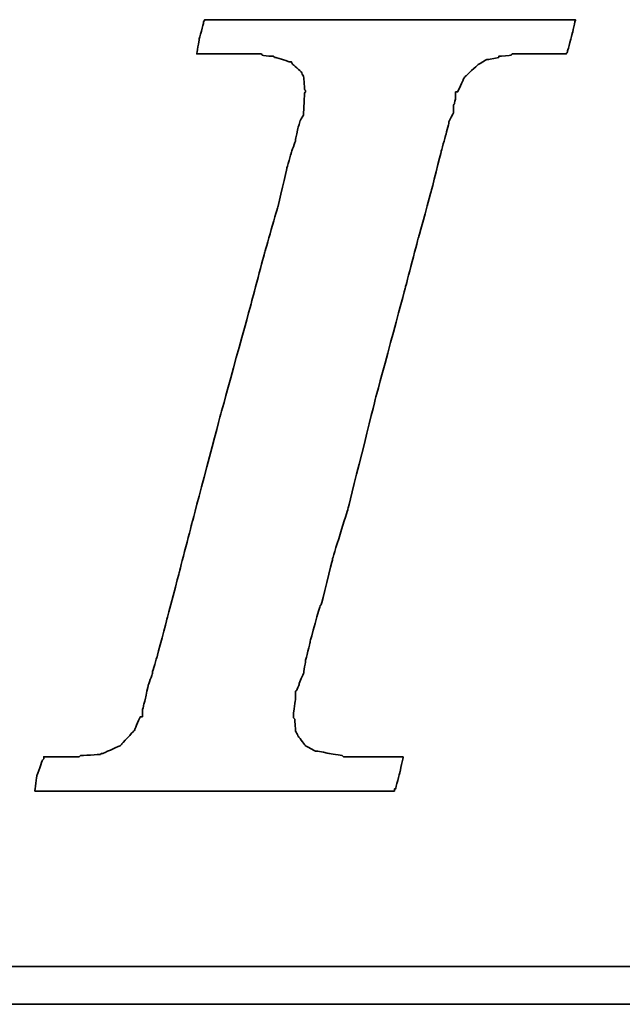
# Model space of a CAD drawing. Header units: millimetres. Extents: x -165 to -26, y 4 to 114.
# Tile 32 of 55: x -45.867 to -44.886, y 74.378 to 75.981. Entities that reach past the tile are written whole.
import ezdxf

# ---------------------------------------------------------------- set-up
doc = ezdxf.new("R2010")
doc.units = ezdxf.units.MM
doc.header["$LTSCALE"] = 0.1
doc.layers.add('DIM', color=4, linetype='CONTINUOUS')
doc.layers.add('layer 1', color=7, linetype='CONTINUOUS')

# ---------------------------------------------------------------- blocks, each defined once
blk = doc.blocks.new('TBI MOTION logo(完整正式版)')
at = {"layer": 'layer 1', "color": 22, "lineweight": 35}
for points, knots in [([(-40.59125, -7.94375), (-40.59125, -7.94375), (-40.97375, -7.94375), (-40.97375, -7.94375), (-40.97375, -7.94375), (-40.97375, -7.94375), (-41.38125, -7.94375), (-41.38125, -7.94375), (-41.38125, -7.94375), (-41.38125, -7.94375), (-41.54875, -7.94375), (-41.54875, -7.94375), (-41.54875, -7.94375), (-41.54875, -7.94375), (-41.59875, -7.94375), (-41.59875, -7.94375), (-41.59875, -7.94375), (-41.59875, -7.94375), (-41.88375, -7.94375), (-41.88375, -7.94375), (-41.88375, -7.94375), (-41.88375, -7.94375), (-41.90875, -7.91875), (-41.90875, -7.91875), (-41.90875, -7.91875), (-41.90875, -7.91875), (-42.19875, -7.87125), (-42.19875, -7.87125), (-42.19875, -7.87125), (-42.19875, -7.87125), (-42.43875, -7.82375), (-42.43875, -7.82375), (-42.43875, -7.82375), (-42.43875, -7.82375), (-42.45875, -7.82375), (-42.45875, -7.82375), (-42.45875, -7.82375), (-42.45875, -7.82375), (-42.48625, -7.82375), (-42.48625, -7.82375), (-42.48625, -7.82375), (-42.48625, -7.82375), (-42.67625, -7.72375), (-42.67625, -7.72375), (-42.67625, -7.72375), (-42.67625, -7.72375), (-42.70125, -7.70375), (-42.70125, -7.70375), (-42.70125, -7.70375), (-42.70125, -7.70375), (-42.72375, -7.67875), (-42.72375, -7.67875), (-42.72375, -7.67875), (-42.72375, -7.67875), (-42.86875, -7.48875), (-42.86875, -7.48875), (-42.86875, -7.48875), (-42.86875, -7.48875), (-42.89375, -7.43875), (-42.89375, -7.43875), (-42.89375, -7.43875), (-42.89375, -7.43875), (-42.91875, -7.38875), (-42.91875, -7.38875), (-42.91875, -7.38875), (-42.91875, -7.38875), (-42.93875, -7.12875), (-42.93875, -7.12875), (-42.93875, -7.12875), (-42.93875, -7.12875), (-42.96375, -7.10375), (-42.96375, -7.10375), (-42.96375, -7.10375), (-42.96375, -7.10375), (-42.96375, -7.05375), (-42.96375, -7.05375), (-42.96375, -7.05375), (-42.96375, -7.05375), (-42.96375, -7.00875), (-42.96375, -7.00875), (-42.96375, -7.00875), (-42.96375, -7.00875), (-42.91875, -6.69625), (-42.91875, -6.69625), (-42.91875, -6.69625), (-42.91875, -6.69625), (-42.91875, -6.62375), (-42.91875, -6.62375), (-42.91875, -6.62375), (-42.91875, -6.62375), (-42.91875, -6.59625), (-42.91875, -6.59625), (-42.91875, -6.59625), (-42.91875, -6.59625), (-42.91875, -6.57375), (-42.91875, -6.57375), (-42.91875, -6.57375), (-42.91875, -6.57375), (-42.91875, -6.52875), (-42.91875, -6.52875), (-42.91875, -6.52875), (-42.91875, -6.52875), (-42.89375, -6.50375), (-42.89375, -6.50375), (-42.89375, -6.50375), (-42.89375, -6.50375), (-42.84375, -6.38375), (-42.84375, -6.38375), (-42.84375, -6.38375), (-42.84375, -6.38375), (-42.84375, -6.35875), (-42.84375, -6.35875), (-42.84375, -6.35875), (-42.84375, -6.35875), (-42.74625, -6.14375), (-42.74625, -6.14375), (-42.74625, -6.14375), (-42.74625, -6.14375), (-42.70125, -5.85375), (-42.70125, -5.85375), (-42.70125, -5.85375), (-42.70125, -5.85375), (-42.60375, -5.47125), (-42.60375, -5.47125), (-42.60375, -5.47125), (-42.60375, -5.47125), (-42.60375, -5.44875), (-42.60375, -5.44875), (-42.60375, -5.44875), (-42.60375, -5.44875), (-42.38875, -4.67875), (-42.38875, -4.67875), (-42.38875, -4.67875), (-42.38875, -4.67875), (-42.36375, -4.65375), (-42.36375, -4.65375), (-42.36375, -4.65375), (-42.36375, -4.65375), (-42.12375, -3.69625), (-42.12375, -3.69625), (-42.12375, -3.69625), (-42.12375, -3.69625), (-42.12375, -3.67374), (-42.12375, -3.67374), (-42.12375, -3.67374), (-42.12375, -3.67374), (-41.78875, -2.59374), (-41.78875, -2.59374), (-41.78875, -2.59374), (-41.78875, -2.59374), (-41.18875, -0.19375), (-41.18875, -0.19375), (-41.18875, -0.19375), (-41.18875, -0.19375), (-40.54375, 2.20624), (-40.54375, 2.20624), (-40.54375, 2.20624), (-40.54375, 2.20624), (-40.25375, 3.30875), (-40.25375, 3.30875), (-40.25375, 3.30875), (-40.25375, 3.30875), (-39.98875, 4.27125), (-39.98875, 4.27125), (-39.98875, 4.27125), (-39.98875, 4.27125), (-39.77375, 5.13125), (-39.77375, 5.13125), (-39.77375, 5.13125), (-39.77375, 5.13125), (-39.67875, 5.47125), (-39.67875, 5.47125), (-39.67875, 5.47125), (-39.67875, 5.47125), (-39.60375, 5.75625), (-39.60375, 5.75625), (-39.60375, 5.75625), (-39.60375, 5.75625), (-39.60375, 5.78125), (-39.60375, 5.78125), (-39.60375, 5.78125), (-39.60375, 5.78125), (-39.50875, 5.97125), (-39.50875, 5.97125), (-39.50875, 5.97125), (-39.50875, 5.97125), (-39.50875, 6.13875), (-39.50875, 6.13875), (-39.50875, 6.13875), (-39.50875, 6.13875), (-39.48625, 6.16625), (-39.48625, 6.16625), (-39.48625, 6.16625), (-39.48625, 6.16625), (-39.46125, 6.28625), (-39.46125, 6.28625), (-39.46125, 6.28625), (-39.46125, 6.28625), (-39.46125, 6.42625), (-39.46125, 6.42625), (-39.46125, 6.42625), (-39.46125, 6.42625), (-39.41375, 6.42625), (-39.41375, 6.42625), (-39.41375, 6.42625), (-39.41375, 6.42625), (-39.29375, 6.69125), (-39.29375, 6.69125), (-39.29375, 6.69125), (-39.29375, 6.69125), (-39.26875, 6.74125), (-39.26875, 6.74125), (-39.26875, 6.74125), (-39.26875, 6.74125), (-39.24375, 6.76625), (-39.24375, 6.76625), (-39.24375, 6.76625), (-39.24375, 6.76625), (-38.98375, 7.00624), (-38.98375, 7.00624), (-38.98375, 7.00624), (-38.98375, 7.00624), (-38.95625, 7.02624), (-38.95625, 7.02624), (-38.95625, 7.02624), (-38.95625, 7.02624), (-38.78875, 7.12624), (-38.78875, 7.12624), (-38.78875, 7.12624), (-38.78875, 7.12624), (-38.76375, 7.12624), (-38.76375, 7.12624), (-38.76375, 7.12624), (-38.76375, 7.12624), (-38.74375, 7.12624), (-38.74375, 7.12624), (-38.74375, 7.12624), (-38.74375, 7.12624), (-38.52875, 7.17125), (-38.52875, 7.17125), (-38.52875, 7.17125), (-38.52875, 7.17125), (-38.52875, 7.19624), (-38.52875, 7.19624), (-38.52875, 7.19624), (-38.52875, 7.19624), (-38.50375, 7.19624), (-38.50375, 7.19624), (-38.50375, 7.19624), (-38.50375, 7.19624), (-38.26125, 7.21875), (-38.26125, 7.21875), (-38.26125, 7.21875), (-38.26125, 7.21875), (-38.23875, 7.24624), (-38.23875, 7.24624), (-38.23875, 7.24624), (-38.23875, 7.24624), (-38.21625, 7.24624), (-38.21625, 7.24624), (-38.21625, 7.24624), (-38.21625, 7.24624), (-38.18875, 7.24624), (-38.18875, 7.24624), (-38.18875, 7.24624), (-38.18875, 7.24624), (-37.90375, 7.24624), (-37.90375, 7.24624), (-37.90375, 7.24624), (-37.90375, 7.24624), (-37.85375, 7.24624), (-37.85375, 7.24624), (-37.85375, 7.24624), (-37.85375, 7.24624), (-37.75875, 7.24624), (-37.75875, 7.24624), (-37.75875, 7.24624), (-37.75875, 7.24624), (-37.42375, 7.24624), (-37.42375, 7.24624), (-37.42375, 7.24624), (-37.42375, 7.24624), (-37.08875, 7.24624), (-37.08875, 7.24624), (-37.08875, 7.24624), (-37.08875, 7.24624), (-37.06375, 7.24624), (-37.06375, 7.24624), (-37.06375, 7.24624), (-37.06375, 7.24624), (-37.06375, 7.26624), (-37.06375, 7.26624), (-37.06375, 7.26624), (-37.06375, 7.26624), (-37.03875, 7.29125), (-37.03875, 7.29125), (-37.03875, 7.29125), (-37.03875, 7.29125), (-37.03875, 7.31625), (-37.03875, 7.31625), (-37.03875, 7.31625), (-37.03875, 7.31625), (-36.94125, 7.67625), (-36.94125, 7.67625), (-36.94125, 7.67625), (-36.94125, 7.67625), (-36.86875, 7.98625), (-36.86875, 7.98625), (-36.86875, 7.98625), (-36.86875, 7.98625), (-36.98875, 7.98625), (-36.98875, 7.98625), (-36.98875, 7.98625), (-36.98875, 7.98625), (-37.42375, 7.98625), (-37.42375, 7.98625), (-37.42375, 7.98625), (-37.42375, 7.98625), (-37.94875, 7.98625), (-37.94875, 7.98625), (-37.94875, 7.98625), (-37.94875, 7.98625), (-38.57375, 7.98625), (-38.57375, 7.98625), (-38.57375, 7.98625), (-38.57375, 7.98625), (-39.29375, 7.98625), (-39.29375, 7.98625), (-39.29375, 7.98625), (-39.29375, 7.98625), (-40.82875, 7.98625), (-40.82875, 7.98625), (-40.82875, 7.98625), (-40.82875, 7.98625), (-42.36375, 7.98625), (-42.36375, 7.98625), (-42.36375, 7.98625), (-42.36375, 7.98625), (-43.08375, 7.98625), (-43.08375, 7.98625), (-43.08375, 7.98625), (-43.08375, 7.98625), (-43.70875, 7.98625), (-43.70875, 7.98625), (-43.70875, 7.98625), (-43.70875, 7.98625), (-44.23375, 7.98625), (-44.23375, 7.98625), (-44.23375, 7.98625), (-44.23375, 7.98625), (-44.66875, 7.98625), (-44.66875, 7.98625), (-44.66875, 7.98625), (-44.66875, 7.98625), (-44.88375, 7.98625), (-44.88375, 7.98625), (-44.88375, 7.98625), (-44.88375, 7.98625), (-44.90875, 7.94125), (-44.90875, 7.94125), (-44.90875, 7.94125), (-44.90875, 7.94125), (-44.90875, 7.91625), (-44.90875, 7.91625), (-44.90875, 7.91625), (-44.90875, 7.91625), (-45.00375, 7.55625), (-45.00375, 7.55625), (-45.00375, 7.55625), (-45.00375, 7.55625), (-45.05375, 7.24624), (-45.05375, 7.24624), (-45.05375, 7.24624), (-45.05375, 7.24624), (-44.61875, 7.24624), (-44.61875, 7.24624), (-44.61875, 7.24624), (-44.61875, 7.24624), (-44.11375, 7.24624), (-44.11375, 7.24624), (-44.11375, 7.24624), (-44.11375, 7.24624), (-43.99375, 7.24624), (-43.99375, 7.24624), (-43.99375, 7.24624), (-43.99375, 7.24624), (-43.94625, 7.24624), (-43.94625, 7.24624), (-43.94625, 7.24624), (-43.94625, 7.24624), (-43.92374, 7.24624), (-43.92374, 7.24624), (-43.92374, 7.24624), (-43.92374, 7.24624), (-43.65875, 7.24624), (-43.65875, 7.24624), (-43.65875, 7.24624), (-43.65875, 7.24624), (-43.63875, 7.21875), (-43.63875, 7.21875), (-43.63875, 7.21875), (-43.63875, 7.21875), (-43.46875, 7.19624), (-43.46875, 7.19624), (-43.46875, 7.19624), (-43.46875, 7.19624), (-43.39875, 7.19624), (-43.39875, 7.19624), (-43.39875, 7.19624), (-43.39875, 7.19624), (-43.37125, 7.17125), (-43.37125, 7.17125), (-43.37125, 7.17125), (-43.37125, 7.17125), (-43.34875, 7.17125), (-43.34875, 7.17125), (-43.34875, 7.17125), (-43.34875, 7.17125), (-43.20375, 7.12624), (-43.20375, 7.12624), (-43.20375, 7.12624), (-43.20375, 7.12624), (-43.05875, 7.07624), (-43.05875, 7.07624), (-43.05875, 7.07624), (-43.05875, 7.07624), (-43.01375, 7.07624), (-43.01375, 7.07624), (-43.01375, 7.07624), (-43.01375, 7.07624), (-42.98875, 7.02624), (-42.98875, 7.02624), (-42.98875, 7.02624), (-42.98875, 7.02624), (-42.79875, 6.86125), (-42.79875, 6.86125), (-42.79875, 6.86125), (-42.79875, 6.86125), (-42.77375, 6.81125), (-42.77375, 6.81125), (-42.77375, 6.81125), (-42.77375, 6.81125), (-42.74625, 6.76625), (-42.74625, 6.76625), (-42.74625, 6.76625), (-42.74625, 6.76625), (-42.72375, 6.47625), (-42.72375, 6.47625), (-42.72375, 6.47625), (-42.72375, 6.47625), (-42.70125, 6.45124), (-42.70125, 6.45124), (-42.70125, 6.45124), (-42.70125, 6.45124), (-42.70125, 6.42625), (-42.70125, 6.42625), (-42.70125, 6.42625), (-42.70125, 6.42625), (-42.72375, 6.40625), (-42.72375, 6.40625), (-42.72375, 6.40625), (-42.72375, 6.40625), (-42.74625, 5.97125), (-42.74625, 5.97125), (-42.74625, 5.97125), (-42.74625, 5.97125), (-42.74625, 5.94625), (-42.74625, 5.94625), (-42.74625, 5.94625), (-42.74625, 5.94625), (-42.74625, 5.92625), (-42.74625, 5.92625), (-42.74625, 5.92625), (-42.74625, 5.92625), (-42.77375, 5.87625), (-42.77375, 5.87625), (-42.77375, 5.87625), (-42.77375, 5.87625), (-42.81875, 5.80625), (-42.81875, 5.80625), (-42.81875, 5.80625), (-42.81875, 5.80625), (-42.86875, 5.63625), (-42.86875, 5.63625), (-42.86875, 5.63625), (-42.86875, 5.63625), (-42.91875, 5.39625), (-42.91875, 5.39625), (-42.91875, 5.39625), (-42.91875, 5.39625), (-42.91875, 5.37124), (-42.91875, 5.37124), (-42.91875, 5.37124), (-42.91875, 5.37124), (-43.01375, 5.10874), (-43.01375, 5.10874), (-43.01375, 5.10874), (-43.01375, 5.10874), (-43.10875, 4.77124), (-43.10875, 4.77124), (-43.10875, 4.77124), (-43.10875, 4.77124), (-43.29875, 3.95625), (-43.29875, 3.95625), (-43.29875, 3.95625), (-43.29875, 3.95625), (-43.58875, 2.95125), (-43.58875, 2.95125), (-43.58875, 2.95125), (-43.58875, 2.95125), (-43.87375, 1.87125), (-43.87375, 1.87125), (-43.87375, 1.87125), (-43.87375, 1.87125), (-44.52625, -0.50374), (-44.52625, -0.50374), (-44.52625, -0.50374), (-44.52625, -0.50374), (-45.14875, -2.85375), (-45.14875, -2.85375), (-45.14875, -2.85375), (-45.14875, -2.85375), (-45.43375, -3.95875), (-45.43375, -3.95875), (-45.43375, -3.95875), (-45.43375, -3.95875), (-45.69875, -4.96875), (-45.69875, -4.96875), (-45.69875, -4.96875), (-45.69875, -4.96875), (-45.91375, -5.78375), (-45.91375, -5.78375), (-45.91375, -5.78375), (-45.91375, -5.78375), (-46.01375, -6.11875), (-46.01375, -6.11875), (-46.01375, -6.11875), (-46.01375, -6.11875), (-46.01375, -6.14375), (-46.01375, -6.14375), (-46.01375, -6.14375), (-46.01375, -6.14375), (-46.10875, -6.40875), (-46.10875, -6.40875), (-46.10875, -6.40875), (-46.10875, -6.40875), (-46.15375, -6.64875), (-46.15375, -6.64875), (-46.15375, -6.64875), (-46.15375, -6.64875), (-46.20375, -6.83875), (-46.20375, -6.83875), (-46.20375, -6.83875), (-46.20375, -6.83875), (-46.22875, -6.93375), (-46.22875, -6.93375), (-46.22875, -6.93375), (-46.22875, -6.93375), (-46.22875, -7.07875), (-46.22875, -7.07875), (-46.22875, -7.07875), (-46.22875, -7.07875), (-46.27375, -7.07875), (-46.27375, -7.07875), (-46.27375, -7.07875), (-46.27375, -7.07875), (-46.39375, -7.34375), (-46.39375, -7.34375), (-46.39375, -7.34375), (-46.39375, -7.34375), (-46.39375, -7.36875), (-46.39375, -7.36875), (-46.39375, -7.36875), (-46.39375, -7.36875), (-46.42125, -7.38875), (-46.42125, -7.38875), (-46.42125, -7.38875), (-46.42125, -7.38875), (-46.68375, -7.67875), (-46.68375, -7.67875), (-46.68375, -7.67875), (-46.68375, -7.67875), (-46.70875, -7.70375), (-46.70875, -7.70375), (-46.70875, -7.70375), (-46.70875, -7.70375), (-46.75375, -7.72375), (-46.75375, -7.72375), (-46.75375, -7.72375), (-46.75375, -7.72375), (-47.08875, -7.87125), (-47.08875, -7.87125), (-47.08875, -7.87125), (-47.08875, -7.87125), (-47.11625, -7.87125), (-47.11625, -7.87125), (-47.11625, -7.87125), (-47.11625, -7.87125), (-47.13875, -7.89375), (-47.13875, -7.89375), (-47.13875, -7.89375), (-47.13875, -7.89375), (-47.56875, -7.91875), (-47.56875, -7.91875), (-47.56875, -7.91875), (-47.56875, -7.91875), (-47.59625, -7.94375), (-47.59625, -7.94375), (-47.59625, -7.94375), (-47.59625, -7.94375), (-47.64375, -7.94375), (-47.64375, -7.94375), (-47.64375, -7.94375), (-47.64375, -7.94375), (-47.73625, -7.94375), (-47.73625, -7.94375), (-47.73625, -7.94375), (-47.73625, -7.94375), (-48.07375, -7.94375), (-48.07375, -7.94375), (-48.07375, -7.94375), (-48.07375, -7.94375), (-48.36125, -7.94375), (-48.36125, -7.94375), (-48.36125, -7.94375), (-48.36125, -7.94375), (-48.36125, -7.96625), (-48.36125, -7.96625), (-48.36125, -7.96625), (-48.36125, -7.96625), (-48.36125, -7.99125), (-48.36125, -7.99125), (-48.36125, -7.99125), (-48.36125, -7.99125), (-48.38875, -8.01375), (-48.38875, -8.01375), (-48.38875, -8.01375), (-48.38875, -8.01375), (-48.50875, -8.34875), (-48.50875, -8.34875), (-48.50875, -8.34875), (-48.50875, -8.34875), (-48.55375, -8.68625), (-48.55375, -8.68625), (-48.55375, -8.68625), (-48.55375, -8.68625), (-48.45875, -8.68625), (-48.45875, -8.68625), (-48.45875, -8.68625), (-48.45875, -8.68625), (-48.07375, -8.68625), (-48.07375, -8.68625), (-48.07375, -8.68625), (-48.07375, -8.68625), (-47.52375, -8.68625), (-47.52375, -8.68625), (-47.52375, -8.68625), (-47.52375, -8.68625), (-46.92375, -8.68625), (-46.92375, -8.68625), (-46.92375, -8.68625), (-46.92375, -8.68625), (-46.25375, -8.68625), (-46.25375, -8.68625), (-46.25375, -8.68625), (-46.25375, -8.68625), (-46.20375, -8.68625), (-46.20375, -8.68625), (-46.20375, -8.68625), (-46.20375, -8.68625), (-44.71375, -8.68625), (-44.71375, -8.68625), (-44.71375, -8.68625), (-44.71375, -8.68625), (-43.22875, -8.68625), (-43.22875, -8.68625), (-43.22875, -8.68625), (-43.22875, -8.68625), (-42.55875, -8.68625), (-42.55875, -8.68625), (-42.55875, -8.68625), (-42.55875, -8.68625), (-42.50875, -8.68625), (-42.50875, -8.68625), (-42.50875, -8.68625), (-42.50875, -8.68625), (-41.93375, -8.68625), (-41.93375, -8.68625), (-41.93375, -8.68625), (-41.93375, -8.68625), (-41.38125, -8.68625), (-41.38125, -8.68625), (-41.38125, -8.68625), (-41.38125, -8.68625), (-40.97375, -8.68625), (-40.97375, -8.68625), (-40.97375, -8.68625), (-40.97375, -8.68625), (-40.78125, -8.68625), (-40.78125, -8.68625), (-40.78125, -8.68625), (-40.78125, -8.68625), (-40.78125, -8.63875), (-40.78125, -8.63875), (-40.78125, -8.63875), (-40.78125, -8.63875), (-40.75875, -8.63875), (-40.75875, -8.63875), (-40.75875, -8.63875), (-40.75875, -8.63875), (-40.66375, -8.27875), (-40.66375, -8.27875), (-40.66375, -8.27875), (-40.66375, -8.27875), (-40.59125, -7.94375), (-40.59125, -7.94375)], [0, 0, 0, 0, 0.00558659, 0.00558659, 0.00558659, 0.0055866, 0.01117318, 0.01117318, 0.01117318, 0.01117319, 0.01675978, 0.01675978, 0.01675978, 0.01675979, 0.02234637, 0.02234637, 0.02234637, 0.02234638, 0.02793296, 0.02793296, 0.02793296, 0.02793297, 0.03351955, 0.03351955, 0.03351955, 0.03351956, 0.03910615, 0.03910615, 0.03910615, 0.03910616, 0.04469274, 0.04469274, 0.04469274, 0.04469275, 0.05027933, 0.05027933, 0.05027933, 0.05027934, 0.05586592, 0.05586592, 0.05586592, 0.05586593, 0.06145251, 0.06145251, 0.06145251, 0.06145252, 0.06703911, 0.06703911, 0.06703911, 0.06703912, 0.0726257, 0.0726257, 0.0726257, 0.07262571, 0.07821229, 0.07821229, 0.07821229, 0.0782123, 0.08379888, 0.08379888, 0.08379888, 0.08379889, 0.08938547, 0.08938547, 0.08938547, 0.08938548, 0.09497207, 0.09497207, 0.09497207, 0.09497208, 0.10055866, 0.10055866, 0.10055866, 0.10055867, 0.10614525, 0.10614525, 0.10614525, 0.10614526, 0.11173184, 0.11173184, 0.11173184, 0.11173185, 0.11731844, 0.11731844, 0.11731844, 0.11731845, 0.12290503, 0.12290503, 0.12290503, 0.12290504, 0.12849162, 0.12849162, 0.12849162, 0.12849163, 0.13407821, 0.13407821, 0.13407821, 0.13407822, 0.1396648, 0.1396648, 0.1396648, 0.13966481, 0.1452514, 0.1452514, 0.1452514, 0.14525141, 0.15083799, 0.15083799, 0.15083799, 0.150838, 0.15642458, 0.15642458, 0.15642458, 0.15642459, 0.16201117, 0.16201117, 0.16201117, 0.16201118, 0.16759777, 0.16759777, 0.16759777, 0.16759778, 0.17318436, 0.17318436, 0.17318436, 0.17318437, 0.17877095, 0.17877095, 0.17877095, 0.17877096, 0.18435754, 0.18435754, 0.18435754, 0.18435755, 0.18994413, 0.18994413, 0.18994413, 0.18994414, 0.19553073, 0.19553073, 0.19553073, 0.19553074, 0.20111732, 0.20111732, 0.20111732, 0.20111733, 0.20670391, 0.20670391, 0.20670391, 0.20670392, 0.2122905, 0.2122905, 0.2122905, 0.21229051, 0.21787709, 0.21787709, 0.21787709, 0.2178771, 0.22346369, 0.22346369, 0.22346369, 0.2234637, 0.22905028, 0.22905028, 0.22905028, 0.22905029, 0.23463687, 0.23463687, 0.23463687, 0.23463688, 0.24022346, 0.24022346, 0.24022346, 0.24022347, 0.24581006, 0.24581006, 0.24581006, 0.24581007, 0.25139665, 0.25139665, 0.25139665, 0.25139666, 0.25698324, 0.25698324, 0.25698324, 0.25698325, 0.26256983, 0.26256983, 0.26256983, 0.26256984, 0.26815642, 0.26815642, 0.26815642, 0.26815643, 0.27374302, 0.27374302, 0.27374302, 0.27374303, 0.27932961, 0.27932961, 0.27932961, 0.27932962, 0.2849162, 0.2849162, 0.2849162, 0.28491621, 0.29050279, 0.29050279, 0.29050279, 0.2905028, 0.29608939, 0.29608939, 0.29608939, 0.2960894, 0.30167598, 0.30167598, 0.30167598, 0.30167599, 0.30726257, 0.30726257, 0.30726257, 0.30726258, 0.31284916, 0.31284916, 0.31284916, 0.31284917, 0.31843575, 0.31843575, 0.31843575, 0.31843576, 0.32402235, 0.32402235, 0.32402235, 0.32402236, 0.32960894, 0.32960894, 0.32960894, 0.32960895, 0.33519553, 0.33519553, 0.33519553, 0.33519554, 0.34078212, 0.34078212, 0.34078212, 0.34078213, 0.34636872, 0.34636872, 0.34636872, 0.34636873, 0.35195531, 0.35195531, 0.35195531, 0.35195532, 0.3575419, 0.3575419, 0.3575419, 0.35754191, 0.36312849, 0.36312849, 0.36312849, 0.3631285, 0.36871508, 0.36871508, 0.36871508, 0.36871509, 0.37430168, 0.37430168, 0.37430168, 0.37430169, 0.37988827, 0.37988827, 0.37988827, 0.37988828, 0.38547486, 0.38547486, 0.38547486, 0.38547487, 0.39106145, 0.39106145, 0.39106145, 0.39106146, 0.39664804, 0.39664804, 0.39664804, 0.39664805, 0.40223464, 0.40223464, 0.40223464, 0.40223465, 0.40782123, 0.40782123, 0.40782123, 0.40782124, 0.41340782, 0.41340782, 0.41340782, 0.41340783, 0.41899441, 0.41899441, 0.41899441, 0.41899442, 0.42458101, 0.42458101, 0.42458101, 0.42458102, 0.4301676, 0.4301676, 0.4301676, 0.43016761, 0.43575419, 0.43575419, 0.43575419, 0.4357542, 0.44134078, 0.44134078, 0.44134078, 0.44134079, 0.44692737, 0.44692737, 0.44692737, 0.44692738, 0.45251397, 0.45251397, 0.45251397, 0.45251398, 0.45810056, 0.45810056, 0.45810056, 0.45810057, 0.46368715, 0.46368715, 0.46368715, 0.46368716, 0.46927374, 0.46927374, 0.46927374, 0.46927375, 0.47486034, 0.47486034, 0.47486034, 0.47486035, 0.48044693, 0.48044693, 0.48044693, 0.48044694, 0.48603352, 0.48603352, 0.48603352, 0.48603353, 0.49162011, 0.49162011, 0.49162011, 0.49162012, 0.4972067, 0.4972067, 0.4972067, 0.49720671, 0.5027933, 0.5027933, 0.5027933, 0.50279331, 0.50837989, 0.50837989, 0.50837989, 0.5083799, 0.51396648, 0.51396648, 0.51396648, 0.51396649, 0.51955307, 0.51955307, 0.51955307, 0.51955308, 0.52513966, 0.52513966, 0.52513966, 0.52513967, 0.53072626, 0.53072626, 0.53072626, 0.53072627, 0.53631285, 0.53631285, 0.53631285, 0.53631286, 0.54189944, 0.54189944, 0.54189944, 0.54189945, 0.54748603, 0.54748603, 0.54748603, 0.54748604, 0.55307263, 0.55307263, 0.55307263, 0.55307264, 0.55865922, 0.55865922, 0.55865922, 0.55865923, 0.56424581, 0.56424581, 0.56424581, 0.56424582, 0.5698324, 0.5698324, 0.5698324, 0.56983241, 0.57541899, 0.57541899, 0.57541899, 0.575419, 0.58100559, 0.58100559, 0.58100559, 0.5810056, 0.58659218, 0.58659218, 0.58659218, 0.58659219, 0.59217877, 0.59217877, 0.59217877, 0.59217878, 0.59776536, 0.59776536, 0.59776536, 0.59776537, 0.60335196, 0.60335196, 0.60335196, 0.60335197, 0.60893855, 0.60893855, 0.60893855, 0.60893856, 0.61452514, 0.61452514, 0.61452514, 0.61452515, 0.62011173, 0.62011173, 0.62011173, 0.62011174, 0.62569832, 0.62569832, 0.62569832, 0.62569833, 0.63128492, 0.63128492, 0.63128492, 0.63128493, 0.63687151, 0.63687151, 0.63687151, 0.63687152, 0.6424581, 0.6424581, 0.6424581, 0.64245811, 0.64804469, 0.64804469, 0.64804469, 0.6480447, 0.65363128, 0.65363128, 0.65363128, 0.65363129, 0.65921788, 0.65921788, 0.65921788, 0.65921789, 0.66480447, 0.66480447, 0.66480447, 0.66480448, 0.67039106, 0.67039106, 0.67039106, 0.67039107, 0.67597765, 0.67597765, 0.67597765, 0.67597766, 0.68156425, 0.68156425, 0.68156425, 0.68156426, 0.68715084, 0.68715084, 0.68715084, 0.68715085, 0.69273743, 0.69273743, 0.69273743, 0.69273744, 0.69832402, 0.69832402, 0.69832402, 0.69832403, 0.70391061, 0.70391061, 0.70391061, 0.70391062, 0.70949721, 0.70949721, 0.70949721, 0.70949722, 0.7150838, 0.7150838, 0.7150838, 0.71508381, 0.72067039, 0.72067039, 0.72067039, 0.7206704, 0.72625698, 0.72625698, 0.72625698, 0.72625699, 0.73184358, 0.73184358, 0.73184358, 0.73184359, 0.73743017, 0.73743017, 0.73743017, 0.73743018, 0.74301676, 0.74301676, 0.74301676, 0.74301677, 0.74860335, 0.74860335, 0.74860335, 0.74860336, 0.75418994, 0.75418994, 0.75418994, 0.75418995, 0.75977654, 0.75977654, 0.75977654, 0.75977655, 0.76536313, 0.76536313, 0.76536313, 0.76536314, 0.77094972, 0.77094972, 0.77094972, 0.77094973, 0.77653631, 0.77653631, 0.77653631, 0.77653632, 0.78212291, 0.78212291, 0.78212291, 0.78212292, 0.7877095, 0.7877095, 0.7877095, 0.78770951, 0.79329609, 0.79329609, 0.79329609, 0.7932961, 0.79888268, 0.79888268, 0.79888268, 0.79888269, 0.80446927, 0.80446927, 0.80446927, 0.80446928, 0.81005587, 0.81005587, 0.81005587, 0.81005588, 0.81564246, 0.81564246, 0.81564246, 0.81564247, 0.82122905, 0.82122905, 0.82122905, 0.82122906, 0.82681564, 0.82681564, 0.82681564, 0.82681565, 0.83240223, 0.83240223, 0.83240223, 0.83240224, 0.83798883, 0.83798883, 0.83798883, 0.83798884, 0.84357542, 0.84357542, 0.84357542, 0.84357543, 0.84916201, 0.84916201, 0.84916201, 0.84916202, 0.8547486, 0.8547486, 0.8547486, 0.85474861, 0.8603352, 0.8603352, 0.8603352, 0.86033521, 0.86592179, 0.86592179, 0.86592179, 0.8659218, 0.87150838, 0.87150838, 0.87150838, 0.87150839, 0.87709497, 0.87709497, 0.87709497, 0.87709498, 0.88268156, 0.88268156, 0.88268156, 0.88268157, 0.88826816, 0.88826816, 0.88826816, 0.88826817, 0.89385475, 0.89385475, 0.89385475, 0.89385476, 0.89944134, 0.89944134, 0.89944134, 0.89944135, 0.90502793, 0.90502793, 0.90502793, 0.90502794, 0.91061453, 0.91061453, 0.91061453, 0.91061454, 0.91620112, 0.91620112, 0.91620112, 0.91620113, 0.92178771, 0.92178771, 0.92178771, 0.92178772, 0.9273743, 0.9273743, 0.9273743, 0.92737431, 0.93296089, 0.93296089, 0.93296089, 0.9329609, 0.93854749, 0.93854749, 0.93854749, 0.9385475, 0.94413408, 0.94413408, 0.94413408, 0.94413409, 0.94972067, 0.94972067, 0.94972067, 0.94972068, 0.95530726, 0.95530726, 0.95530726, 0.95530727, 0.96089385, 0.96089385, 0.96089385, 0.96089386, 0.96648045, 0.96648045, 0.96648045, 0.96648046, 0.97206704, 0.97206704, 0.97206704, 0.97206705, 0.97765363, 0.97765363, 0.97765363, 0.97765364, 0.98324022, 0.98324022, 0.98324022, 0.98324023, 0.98882682, 0.98882682, 0.98882682, 0.98882683, 0.99441341, 0.99441341, 0.99441341, 0.99441342, 1, 1, 1, 1]), ([(75.90875, -9.47875), (75.90875, -9.47875), (75.90875, -12.28625), (75.90875, -12.28625), (75.90875, -12.28625), (75.90875, -12.28625), (75.90875, -12.47875), (75.90875, -12.47875), (75.90875, -12.47875), (75.90875, -12.47875), (75.71625, -12.47875), (75.71625, -12.47875), (75.71625, -12.47875), (75.71625, -12.47875), (-88.32875, -12.47875), (-88.32875, -12.47875), (-88.32875, -12.47875), (-88.32875, -12.47875), (-88.32875, -13.29375), (-88.32875, -13.29375), (-88.32875, -13.29375), (-88.32875, -13.29375), (82.89125, -13.29375), (82.89125, -13.29375), (82.89125, -13.29375), (82.89125, -13.29375), (75.90875, -9.47875), (75.90875, -9.47875)], [0, 0, 0, 0, 0.14285714, 0.14285714, 0.14285714, 0.14285715, 0.28571429, 0.28571429, 0.28571429, 0.2857143, 0.42857143, 0.42857143, 0.42857143, 0.42857144, 0.57142857, 0.57142857, 0.57142857, 0.57142858, 0.71428571, 0.71428571, 0.71428571, 0.71428572, 0.85714286, 0.85714286, 0.85714286, 0.85714287, 1, 1, 1, 1])]:
    blk.add_open_spline(points, degree=3, knots=knots, dxfattribs=at)

msp = doc.modelspace()

# ---------------------------------------------------------------- block references
at = {"layer": 'DIM', "color": 7, "xscale": 0.0753232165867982, "yscale": 0.0753232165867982, "zscale": 0.0753232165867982}
msp.add_blockref('TBI MOTION logo(完整正式版)', (-42.1852, 75.3793), dxfattribs=at)

doc.saveas('drawing.dxf')
